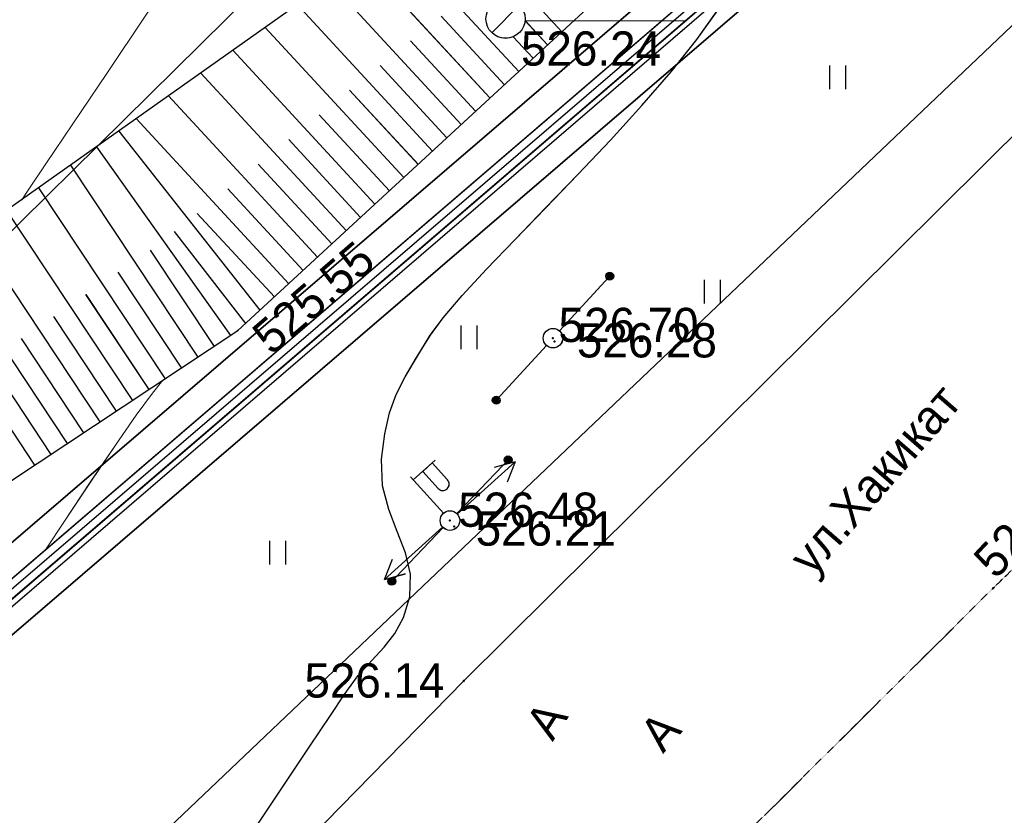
# Model space of a CAD drawing. Header units: millimetres. Extents: x 767170 to 66149698, y -983507 to 2493658.
# Tile 243 of 256: x 3372488 to 3397650, y -714908 to -694568. Entities that reach past the tile are written whole.
import ezdxf

# ---------------------------------------------------------------- set-up
doc = ezdxf.new("R2010")
doc.units = ezdxf.units.MM
for name, pattern in [('Д_ТРОТ_ТРУБА', [3, 1.5, -1.5]), ('ДОРОГИ_СТРОЯЩ', [9, 8, -1]), ('Контура низ откосов  Штриховая 0.1-0.5 - - - - - - -', [0.6, 0.1, -0.5])]:
    doc.linetypes.add(name, pattern=pattern)
for name, color, linetype in [('(004) Точки рельефа', 7, 'Continuous'), ('(011) Колодцы', 7, 'Continuous'), ('(013) Газ', 30, 'ИК_Газопровод -------г--------'), ('(022) Возд. Линии', 7, 'Continuous'), ('(025) Дорога', 7, 'Continuous'), ('(031) Горизонтали', 42, 'Continuous'), ('(035) Откосы', 7, 'Continuous'), ('(036) Растительность', 7, 'Continuous'), ('(040) Ограда', 7, 'Continuous'), ('METALL OG', 7, 'Continuous'), ('V-NODE-TEXT', 11, 'Continuous'), ('Пикет', 7, 'Continuous')]:
    doc.layers.add(name, color=color, linetype=linetype)
doc.layers.add('(032) Горизонтали утолщенные', color=32, linetype='Continuous', lineweight=30)
doc.layers.add('ВВГ 3х2.5', color=5, linetype='Continuous', lineweight=40)
doc.styles.add('BM-431', font='txt')
doc.styles.add('D-431', font='txt')
doc.styles.add('S', font='txtwr', dxfattribs={"oblique": 15})
doc.styles.get("Standard").update_dxf_attribs({"font": 'isocpeui.ttf'})
doc.linetypes.add('FENCELINE1', pattern='A,6.35,-2.54,[133,ltypeshp.shx,S=2.54,R=0,X=-2.54,Y=0],-2.54,25.4', length=36.83)
doc.linetypes.add('GAZ_VOZDUSH', pattern='A,1,-2,["~",Standard,S=3,R=0,X=-1.5,Y=-1.5],-1,10', length=14)
doc.linetypes.add('ИК_Газопровод -------г--------', pattern='A,9,-0.6,["Г",Standard,S=1.2,R=0,X=0,Y=-0.6],-1.2', length=10.8)
doc.linetypes.add('ОГРАДА_БЕТ', pattern='A,4,["|",Standard,S=0.8,R=0,X=0,Y=-0.8],4', length=8)

# ---------------------------------------------------------------- blocks, each defined once
blk = doc.blocks.new('I04010')
for p, q in [((-0.412273, 0.007146), (-0.412273, 1.207146)), ((0.387727, 1.207146), (0.387727, 0.007146))]:
    blk.add_line(p, q)
blk = doc.blocks.new('STOLB-flat-6')
at = {"layer": '(022) Возд. Линии'}
blk.add_circle((0, 0), 0.25, dxfattribs=at)
blk = doc.blocks.new('s3-flat-18')
at = {"layer": '(022) Возд. Линии'}
h = blk.add_hatch(dxfattribs=at)
h.set_pattern_fill('ACET-2D-ANSI31', color=256, scale=0.01, angle=46.2272, style=0)
h.set_pattern_definition([(91.227215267, (-32274.242018, -79600.45155), (-0.031742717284, -0.000679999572), [])])
edge = h.paths.add_edge_path()
edge.add_arc((1.314, 1.372), 0.1, 0, 360)
blk.add_lwpolyline([(0, 0), (1.384, 1.444)], dxfattribs=at)
blk.add_circle((1.314, 1.372), 0.1, dxfattribs=at)
blk = doc.blocks.new('s4-flat-18')
at = {"layer": '(022) Возд. Линии'}
h = blk.add_hatch(dxfattribs=at)
h.set_pattern_fill('ACET-2D-ANSI31', color=256, scale=0.01, angle=226.2272, style=0)
h.set_pattern_definition([(271.227215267, (-32273.89705, -79600.091478), (0.031742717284, 0.000679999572), [])])
edge = h.paths.add_edge_path()
edge.add_arc((-1.314, -1.372), 0.1, 0, 360)
blk.add_lwpolyline([(0, 0), (-1.384, -1.444)], dxfattribs=at)
blk.add_circle((-1.314, -1.372), 0.1, dxfattribs=at)
blk = doc.blocks.new('prov-s-flat-14')
at = {"layer": '(022) Возд. Линии'}
for name, p in [('s3-flat-18', (0.172, 0.179)), ('s4-flat-18', (-0.173, -0.181))]:
    blk.add_blockref(name, p, dxfattribs=at)
blk = doc.blocks.new('STOLB-flat-7')
at = {"layer": '(022) Возд. Линии'}
blk.add_circle((0, 0), 0.25, dxfattribs=at)
blk = doc.blocks.new('s3-flat-19')
at = {"layer": '(022) Возд. Линии'}
h = blk.add_hatch(dxfattribs=at)
h.set_pattern_fill('ACET-2D-ANSI31', color=256, scale=0.01, angle=47.5732, style=0)
h.set_pattern_definition([(92.57319229, (-32276.870753, -79605.11854), (-0.031717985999, -0.001425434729), [])])
edge = h.paths.add_edge_path()
edge.add_arc((1.282, 1.402), 0.1, 0, 360)
blk.add_lwpolyline([(0, 0), (1.349, 1.476)], dxfattribs=at)
blk.add_circle((1.282, 1.402), 0.1, dxfattribs=at)
blk = doc.blocks.new('s4-flat-19')
at = {"layer": '(022) Возд. Линии'}
h = blk.add_hatch(dxfattribs=at)
h.set_pattern_fill('ACET-2D-ANSI31', color=256, scale=0.01, angle=227.5732, style=0)
h.set_pattern_definition([(272.57319229, (-32276.534338, -79604.750465), (0.031717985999, 0.001425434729), [])])
edge = h.paths.add_edge_path()
edge.add_arc((-1.282, -1.402), 0.1, 0, 360)
blk.add_lwpolyline([(0, 0), (-1.349, -1.476)], dxfattribs=at)
blk.add_circle((-1.282, -1.402), 0.1, dxfattribs=at)
blk = doc.blocks.new('prov-s-flat-15')
at = {"layer": '(022) Возд. Линии'}
for name, p in [('s3-flat-19', (0.168, 0.183)), ('s4-flat-19', (-0.169, -0.185))]:
    blk.add_blockref(name, p, dxfattribs=at)
blk = doc.blocks.new('S2-flat-11')
at = {"layer": '(022) Возд. Линии'}
for p, q in [((0, 0), (1.486, 1.338)), ((1.486, 1.338), (0.947, 1.189)), ((1.486, 1.338), (1.282, 0.818))]:
    blk.add_line(p, q, dxfattribs=at)
blk = doc.blocks.new('S1-flat-11')
at = {"layer": '(022) Возд. Линии'}
for p, q in [((0, 0), (-1.486, -1.338)), ((-1.486, -1.338), (-1.282, -0.818)), ((-1.486, -1.338), (-0.947, -1.189))]:
    blk.add_line(p, q, dxfattribs=at)
blk = doc.blocks.new('f-flat-10')
at = {"layer": '(022) Возд. Линии'}
for points in [[(-0.937, 1.04), (-0.379, 1.542)], [(-0.167, 0.186), (-1.004, 1.115)]]:
    blk.add_lwpolyline(points, dxfattribs=at)
blk.add_lwpolyline([(-0.073, 0.809), (-0.073, 0.809, 0.414214), (-0.061, 1.039), (-0.454, 1.475), (-0.695, 1.258), (-0.302, 0.821, 0.414214)], format="xyb", close=True, dxfattribs=at)
blk.add_circle((0, 0), 0.25, dxfattribs=at)
blk = doc.blocks.new('I01171-flat-7')
at = {"layer": '(011) Колодцы'}
blk.add_line((-0.349, -0.361), (0.349, 0.351), dxfattribs=at)
blk.add_circle((0, 0), 0.5, dxfattribs=at)
at = {"color": 4, "style": 'S', "oblique": 15}
blk.add_attdef('Z', (0.547, 0.808), '', height=1, rotation=90, dxfattribs=at)
blk = doc.blocks.new('Topo Xos')
at = {"layer": '(004) Точки рельефа', "color": 7, "linetype": 'ByBlock', "lineweight": -2, "transparency": 16777216}
for p in [(25.311, -130.903), (33.362, -131.097), (30.729, -135.76), (31.087, -139.861)]:
    blk.add_point(p, dxfattribs=at)
at = {"layer": '(013) Газ', "linetype": 'GAZ_VOZDUSH', "ltscale": 600, "transparency": 16777216, "flags": 128}
for points in [[(211.363, 129.819), (211.209, 128.871), (207.778, 121.494), (202.64, 118.683), (188.166, 85.176), (177.148, 55.188), (172.051, 44.881), (154.526, 10.276), (125.133, -20.235), (128.406, -27.612), (104.917, -48.213), (106.152, -52.909), (104.176, -59.427), (65.329, -101.114), (61.676, -103.137), (50.307, -114.313), (42.371, -118.322), (-2.23, -156.679), (-4.629, -158.957)], [(42.824, -105.462), (37.439, -110.659), (15.198, -132.624), (-12.398, -158.997), (-15.624, -162.344), (-12.587, -165.746), (-13.71, -166.794)]]:
    blk.add_lwpolyline(points, dxfattribs=at)
at = {"layer": '(022) Возд. Линии', "color": 0, "ltscale": 600, "transparency": 16777216, "flags": 128}
blk.add_lwpolyline([(32.647, -122.979), (36.742, -122.984)], dxfattribs=at)
at = {"layer": '(025) Дорога', "linetype": 'Д_ТРОТ_ТРУБА', "ltscale": 600, "transparency": 16777216, "flags": 128}
blk.add_lwpolyline([(223.139, 118.213), (208.245, 89.448), (197.876, 69.507), (189.707, 53.958), (176.533, 32.47), (171.951, 25.289), (161.032, 1.412), (144.541, -23.563), (132.433, -37.824), (113.3, -57.675), (94.179, -76.92), (79.849, -91.248), (51.179, -119.895), (31.087, -139.861), (16.304, -154.937), (-0.773, -172.153), (-3.755, -175.128)], dxfattribs=at)
at = {"layer": '(031) Горизонтали', "color": 42, "linetype": 'Continuous', "lineweight": 0, "ltscale": 600, "transparency": 16777216}
for points in [[(19.772, -127.569), (19.785, -127.558), (19.952, -127.312), (20.404, -126.64), (21.089, -125.621), (21.957, -124.329), (22.955, -122.842), (24.033, -121.236), (25.139, -119.587), (26.22, -117.972), (27.227, -116.468), (28.106, -115.152), (28.808, -114.099), (29.279, -113.386), (29.873, -112.481), (30.469, -111.572), (31.032, -110.707), (31.53, -109.938), (31.929, -109.314), (32.196, -108.885), (32.297, -108.702), (32.295, -108.674)], [(20.408, -136.483), (20.86, -135.799), (21.557, -134.755), (22.182, -133.831), (22.713, -133.067), (23.126, -132.501), (23.396, -132.171)]]:
    blk.add_lwpolyline(points, dxfattribs=at)
at = {"layer": '(032) Горизонтали утолщенные', "color": 32, "linetype": 'Continuous', "lineweight": 30, "ltscale": 600, "transparency": 16777216}
blk.add_lwpolyline([(25.784, -143.576), (26.499, -142.497), (27.147, -141.527), (27.673, -140.74), (28.023, -140.212), (28.384, -139.722), (28.729, -139.335), (29.047, -138.996), (29.323, -138.649), (29.546, -138.24), (29.702, -137.713), (29.723, -137.132), (29.593, -136.583), (29.384, -136.041), (29.165, -135.478), (29.007, -134.871), (28.981, -134.192), (29.062, -133.543), (29.186, -133.009), (29.357, -132.54), (29.584, -132.085), (29.872, -131.595), (30.228, -131.021), (30.555, -130.574), (31.044, -130.005), (31.665, -129.335), (32.386, -128.583), (33.175, -127.768), (34.001, -126.912), (34.831, -126.033), (35.635, -125.151), (36.38, -124.287), (37.035, -123.46), (37.775, -122.422)], dxfattribs=at)
at = {"layer": '(035) Откосы', "ltscale": 600, "transparency": 16777216}
for p, q in [((29.296, -120.822), (32.487, -124.279)), ((28.473, -121.405), (31.752, -124.957)), ((32.059, -121.605), (33.589, -123.262)), ((27.65, -121.988), (31.017, -125.635)), ((26.828, -122.571), (30.283, -126.313)), ((30.502, -122.866), (32.119, -124.618)), ((32.647, -122.979), (33.221, -123.601)), ((26.005, -123.153), (29.548, -126.992)), ((29.723, -123.496), (31.385, -125.296)), ((32.347, -123.391), (32.854, -123.94)), ((25.182, -123.736), (28.813, -127.67)), ((28.944, -124.127), (30.65, -125.974)), ((24.359, -124.319), (28.079, -128.348)), ((28.166, -124.757), (29.915, -126.653)), ((23.537, -124.902), (27.344, -129.026)), ((22.714, -125.485), (26.609, -129.704)), ((27.387, -125.388), (29.181, -127.331)), ((22.265, -125.803), (25.875, -130.383)), ((26.608, -126.018), (28.446, -128.009)), ((21.699, -126.204), (25.117, -131.031)), ((21.032, -126.676), (24.283, -131.584)), ((25.83, -126.649), (27.711, -128.687)), ((20.216, -127.254), (23.45, -132.136)), ((25.051, -127.279), (26.977, -129.365)), ((19.4, -127.832), (22.616, -132.688)), ((24.272, -127.91), (26.242, -130.044)), ((18.582, -128.408), (21.783, -133.24)), ((23.685, -128.37), (25.507, -130.722)), ((17.764, -128.984), (20.949, -133.792)), ((23.07, -128.847), (24.7, -131.308)), ((16.946, -129.56), (20.115, -134.344)), ((22.245, -129.412), (23.867, -131.86)), ((21.42, -129.978), (23.033, -132.412)), ((20.595, -130.542), (22.199, -132.964)), ((19.769, -131.106), (21.366, -133.516)), ((18.944, -131.67), (20.532, -134.068))]:
    blk.add_line(p, q, dxfattribs=at)
at = {"layer": '(035) Откосы', "linetype": 'Контура низ откосов  Штриховая 0.1-0.5 - - - - - - -', "ltscale": 600, "transparency": 16777216}
blk.add_lwpolyline([(14.281, -85.984), (20.727, -96.133), (32.163, -108.435), (36.083, -115.573), (35.908, -115.901), (35.074, -116.729), (19.635, -127.666), (6.134, -137.179), (-1.835, -146.353), (-12.255, -157.943)], dxfattribs=at)
at = {"layer": '(035) Откосы', "ltscale": 600, "transparency": 16777216}
blk.add_lwpolyline([(-9.862, -160.886), (2.903, -149.919), (7.746, -142.538), (25.311, -130.903), (40.01, -117.334), (40.328, -116.97), (40.386, -116.493), (34.649, -107.716), (22.507, -95.526), (14.281, -85.984)], dxfattribs=at)
at = {"layer": '(040) Ограда', "linetype": 'ОГРАДА_БЕТ', "ltscale": 600, "transparency": 16777216, "flags": 128}
blk.add_lwpolyline([(-12.255, -157.943), (-9.862, -160.886), (-9.1, -161.822), (44.525, -115.774)], dxfattribs=at)
at = {"layer": '(040) Ограда', "ltscale": 600, "transparency": 16777216}
blk.add_lwpolyline([(-12.565, -158.195), (-10.172, -161.138), (-9.151, -162.393), (44.786, -116.077)], dxfattribs=at)
at = {"layer": '(022) Возд. Линии', "transparency": 16777216}
for name, p in [('I01171-flat-7', (32.149, -122.932)), ('prov-s-flat-15', (33.363, -131.096)), ('STOLB-flat-7', (33.362, -131.097)), ('prov-s-flat-14', (30.73, -135.759)), ('f-flat-10', (30.729, -135.76)), ('S2-flat-11', (30.913, -135.595)), ('STOLB-flat-6', (30.729, -135.76)), ('S1-flat-11', (30.542, -135.928))]:
    blk.add_blockref(name, p, dxfattribs=at)
at = {"layer": '(036) Растительность', "linetype": 'Continuous', "transparency": 16777216, "xscale": 0.5, "yscale": 0.5, "zscale": 0.5}
for p in [(40.646, -124.731), (37.441, -130.213), (31.224, -131.377), (26.329, -136.883)]:
    blk.add_blockref('I04010', p, dxfattribs=at)
at = {"layer": '(004) Точки рельефа', "linetype": 'ByBlock', "transparency": 16777216, "char_height": 0.875, "attachment_point": 4, "style": 'D-431'}
for s, insert in [('526.24', (32.544, -123.698)), ('526.28', (33.973, -131.158)), ('526.21', (31.387, -135.97)), ('526.14', (27.011, -139.854))]:
    blk.add_mtext(s, dxfattribs=dict(at, insert=insert))
at = {"layer": '(004) Точки рельефа', "linetype": 'ByBlock', "transparency": 16777216, "insert": (25.889, -131.232), "char_height": 0.875, "attachment_point": 4, "rotation": 40.8179, "style": 'D-431'}
blk.add_mtext('525.55', dxfattribs=at)
at = {"layer": '(025) Дорога', "linetype": 'ДОРОГИ_СТРОЯЩ', "transparency": 16777216, "style": 'BM-431'}
blk.add_text('A', height=0.875, rotation=57.4738, dxfattribs=at).set_placement((33.353, -141.425))
blk = doc.blocks.new('asdaw1234141')
at = {"layer": '(004) Точки рельефа', "color": 7, "linetype": 'ByBlock', "lineweight": -2}
for p in [(-23297, -45065), (-25930, -49728), (-25572, -53829)]:
    blk.add_point(p, dxfattribs=at)
at = {"layer": '(013) Газ', "linetype": 'GAZ_VOZDUSH', "ltscale": 600, "flags": 128}
blk.add_lwpolyline([(-13836, -19430), (-19220, -24627), (-41461, -46592), (-69057, -72965), (-72284, -76313), (-69246, -79714), (-70369, -80762)], dxfattribs=at)
at = {"layer": '(022) Возд. Линии', "color": 0, "ltscale": 600, "flags": 128}
blk.add_lwpolyline([(-24012, -36947), (-19917, -36952)], dxfattribs=at)
at = {"layer": '(025) Дорога', "linetype": 'Д_ТРОТ_ТРУБА', "elevation": 524612}
blk.add_lwpolyline([(-64493, -105070), (-53854, -94447), (-47824, -88199), (-45983, -86685), (-44042, -84841), (-41326, -81884), (-39588, -79458), (-31164, -70747), (-21589, -60944), (-12051, -51459), (-2009, -41732), (6767, -33428), (12566, -27815), (14277, -26160)], dxfattribs=at)
at = {"layer": '(031) Горизонтали', "color": 42, "linetype": 'Continuous', "lineweight": 0, "ltscale": 600}
for points in [[(-36887, -41537), (-36874, -41526), (-36708, -41280), (-36256, -40609), (-35570, -39589), (-34702, -38297), (-33704, -36810), (-32626, -35204), (-31521, -33555), (-30439, -31941), (-29433, -30437), (-28553, -29120), (-27852, -28067), (-27380, -27355), (-26786, -26450), (-26190, -25540), (-25627, -24676), (-25129, -23906), (-24730, -23283), (-24463, -22854), (-24362, -22670), (-24364, -22643)], [(-36251, -50451), (-35799, -49767), (-35103, -48723), (-34477, -47800), (-33946, -47035), (-33533, -46469), (-33264, -46140)]]:
    blk.add_lwpolyline(points, dxfattribs=at)
at = {"layer": '(032) Горизонтали утолщенные', "color": 32, "linetype": 'Continuous', "lineweight": 30, "ltscale": 600}
blk.add_lwpolyline([(-30876, -57545), (-30161, -56466), (-29512, -55495), (-28986, -54708), (-28636, -54180), (-28275, -53690), (-27930, -53303), (-27613, -52964), (-27336, -52618), (-27114, -52208), (-26957, -51681), (-26936, -51100), (-27066, -50552), (-27275, -50009), (-27494, -49447), (-27652, -48839), (-27679, -48161), (-27597, -47512), (-27474, -46978), (-27302, -46508), (-27075, -46053), (-26787, -45564), (-26432, -44989), (-26105, -44542), (-25615, -43974), (-24994, -43303), (-24273, -42551), (-23484, -41737), (-22659, -40880), (-21828, -40001), (-21025, -39120), (-20279, -38255), (-19624, -37428), (-18884, -36390)], dxfattribs=at)
at = {"layer": '(035) Откосы', "ltscale": 600}
for p, q in [((-27364, -34791), (-24173, -38247)), ((-28186, -35373), (-24907, -38925)), ((-24600, -35573), (-23071, -37230)), ((-29009, -35956), (-25642, -39604)), ((-29832, -36539), (-26377, -40282)), ((-26157, -36834), (-24540, -38586)), ((-24012, -36947), (-23438, -37569)), ((-30654, -37122), (-27111, -40960)), ((-26936, -37465), (-25275, -39265)), ((-24312, -37359), (-23805, -37908)), ((-31477, -37705), (-27846, -41638)), ((-27715, -38095), (-26009, -39943)), ((-32300, -38287), (-28581, -42316)), ((-28494, -38726), (-26744, -40621)), ((-33123, -38870), (-29315, -42995)), ((-33945, -39453), (-30050, -43673)), ((-29272, -39356), (-27479, -41299)), ((-30051, -39987), (-28213, -41977)), ((-34961, -40172), (-31542, -45000)), ((-35627, -40644), (-32376, -45552)), ((-30830, -40617), (-28948, -42656)), ((-36443, -41223), (-33210, -46104)), ((-31608, -41248), (-29683, -43334)), ((-37260, -41800), (-34043, -46656)), ((-38077, -42376), (-34877, -47208)), ((-38895, -42952), (-35710, -47761)), ((-33589, -42816), (-31959, -45276)), ((-39713, -43529), (-36544, -48313)), ((-34414, -43381), (-32793, -45828)), ((-35239, -43946), (-33626, -46380)), ((-36064, -44510), (-34460, -46932)), ((-36890, -45074), (-35293, -47484)), ((-37715, -45639), (-36127, -48037))]:
    blk.add_line(p, q, dxfattribs=at)
at = {"layer": '(040) Ограда', "linetype": 'ОГРАДА_БЕТ', "ltscale": 600, "flags": 128}
blk.add_lwpolyline([(-68914, -71911), (-66521, -74854), (-65760, -75790), (-12134, -29742)], dxfattribs=at)
at = {"layer": '(040) Ограда', "ltscale": 600}
blk.add_lwpolyline([(-69224, -72163), (-66831, -75106), (-65811, -76362), (-11873, -30045)], dxfattribs=at)
at = {"layer": 'Пикет', "color": 7, "linetype": 'ByBlock', "lineweight": -2, "transparency": 16777216}
for p in [(-23255, -45153, 526700), (-25820, -49876, 526484), (-12051, -51459, 526307)]:
    blk.add_point(p, dxfattribs=at)
at = {"layer": '(022) Возд. Линии', "xscale": 1000, "yscale": 1000, "zscale": 1000}
for name, p in [('I01171-flat-7', (-24510, -36900)), ('prov-s-flat-15', (-23297, -45065)), ('STOLB-flat-7', (-23297, -45065)), ('prov-s-flat-14', (-25930, -49728)), ('f-flat-10', (-25930, -49728)), ('S2-flat-11', (-25747, -49563)), ('STOLB-flat-6', (-25930, -49728)), ('S1-flat-11', (-26117, -49897))]:
    blk.add_blockref(name, p, dxfattribs=at)
at = {"layer": '(036) Растительность', "linetype": 'Continuous', "xscale": 500, "yscale": 500, "zscale": 500}
for p in [(-16013, -38700), (-19219, -44182), (-25435, -45346), (-30330, -50851)]:
    blk.add_blockref('I04010', p, dxfattribs=at)
at = {"layer": '(004) Точки рельефа', "linetype": 'ByBlock', "char_height": 875, "attachment_point": 4, "style": 'D-431'}
for s, insert in [('526.24', (-24115, -37667)), ('526.28', (-22687, -45127)), ('526.21', (-25272, -49939)), ('526.14', (-29648, -53822))]:
    blk.add_mtext(s, dxfattribs=dict(at, insert=insert))
at = {"layer": '(004) Точки рельефа', "linetype": 'ByBlock', "insert": (-30770, -45201), "char_height": 875, "attachment_point": 4, "rotation": 40.8179, "style": 'D-431'}
blk.add_mtext('525.55', dxfattribs=at)
at = {"layer": '(025) Дорога', "linetype": 'ДОРОГИ_СТРОЯЩ', "style": 'BM-431'}
for s, p in [('ул.Хакикат', (-16671, -51177)), ('A', (-20485, -55699))]:
    blk.add_text(s, height=875, rotation=49.0234, dxfattribs=at).set_placement(p)
at = {"color": 4, "oblique": 15}
for p in [(7915, -43169, 526510), (-14957, -65237, 525926), (-30354, -80716, 525694), (-52139, -102428, 524466)]:
    blk.add_attdef('Z', p, '', height=1000, rotation=4.8022, dxfattribs=at)
at = {"layer": 'V-NODE-TEXT', "color": 7, "linetype": 'ByBlock', "char_height": 875, "attachment_point": 4, "style": 'D-431'}
for s, insert in [('{\\fD431|b0|i0|c0|p34;526.70}', (-23155, -44733, 526700)), ('{\\fD431|b0|i0|c0|p34;526.48}', (-25720, -49456, 526484))]:
    blk.add_mtext(s, dxfattribs=dict(at, insert=insert))
at = {"layer": 'V-NODE-TEXT', "color": 7, "linetype": 'ByBlock', "insert": (-12295, -50959, 526307), "char_height": 875, "attachment_point": 4, "rotation": 46.8652, "style": 'D-431'}
blk.add_mtext('{\\fD431|b0|i0|c0|p34;526.31}', dxfattribs=at)

msp = doc.modelspace()

# ---------------------------------------------------------------- block references
at = {"xscale": 1000, "yscale": 1000, "zscale": 1000}
msp.add_blockref('Topo Xos', (3352754.32, -571613.28), dxfattribs=at)

# ---------------------------------------------------------------- next in the draw order: linework, layer by layer
for points in [[(3341355.79, -736834.3), (3338963.79, -738920.39), (3300395.29, -685926.13), (3223754.93, -569428.84), (3354734.55, -489851.54), (3417832.14, -602286.69), (3386575.58, -622966.39), (3386415.24, -626464), (3388363.36, -629103.83), (3367521.85, -647824.51), (3398510.59, -687779.78), (3350636.95, -728888.93), (3351483.64, -729874.71), (3346654.19, -734022.69)], [(3338321.29, -751362.62), (3477813.45, -618609.46)], [(3365073.23, -647604.42), (3396040.54, -687532.07), (3349464.21, -727523.52), (3346596.96, -724185.21), (3342226.53, -727938.95), (3345243.68, -732084.6), (3346354.22, -731116.09), (3343813.41, -728157.85), (3346468.51, -725877.4), (3349009.86, -728836.26), (3397001.83, -687629.31), (3366025.47, -647690.01)], [(3366569.61, -647738.92), (3397549.33, -687682.55), (3349270.46, -729139.67), (3349791.45, -729746.26), (3347136.35, -732026.71), (3346614.85, -731419.53), (3345479.97, -732409.28), (3346654.19, -734022.69), (3351483.64, -729874.71), (3350636.95, -728888.93), (3398510.59, -687779.78), (3367521.85, -647824.51)]]:
    msp.add_lwpolyline(points)
at = {"lineweight": 30}
for points in [[(3349009.86, -728836.26), (3397001.83, -687629.31)], [(3396040.54, -687532.07), (3349464.21, -727523.52)], [(3349464.21, -727523.52), (3396040.54, -687532.07)], [(3397549.33, -687682.55), (3349270.46, -729139.67)], [(3350636.95, -728888.93), (3398510.59, -687779.78)]]:
    msp.add_lwpolyline(points, dxfattribs=at)
at = {"layer": 'METALL OG', "color": 5, "lineweight": 30, "ltscale": 120}
for points in [[(3349009.86, -728836.26), (3397001.83, -687629.31)], [(3397549.33, -687682.55), (3349270.46, -729139.67)]]:
    msp.add_lwpolyline(points, dxfattribs=at)
at = {"layer": 'METALL OG', "color": 5, "linetype": 'FENCELINE1', "lineweight": 30, "ltscale": 80}
msp.add_lwpolyline([(3349140.16, -728987.97), (3397275.58, -687655.93)], dxfattribs=at)

# ---------------------------------------------------------------- next in the draw order: block references
at = {"layer": 'ВВГ 3х2.5', "color": 1, "lineweight": 40}
msp.add_blockref('asdaw1234141', (3409413.61, -657644.92), dxfattribs=at)

doc.saveas('drawing.dxf')
